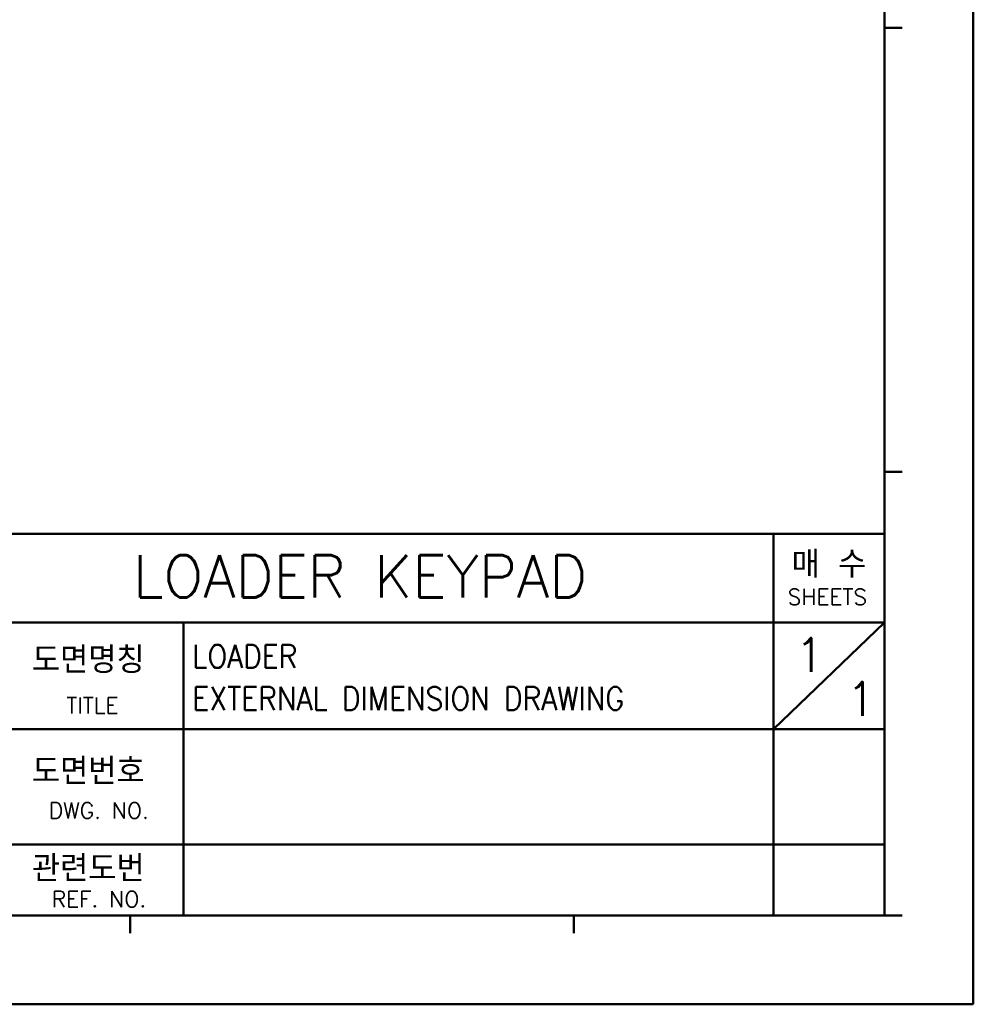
# Model space of a CAD drawing. Header units: millimetres. Extents: x 0 to 766, y 0 to 542.
# Tile 16 of 17: x 570 to 766, y 0 to 202. Entities that reach past the tile are written whole.
import ezdxf

# ---------------------------------------------------------------- set-up
doc = ezdxf.new("R2010")
doc.units = ezdxf.units.MM
doc.header["$LTSCALE"] = 5
doc.layers.add('AM_0', color=7, linetype='Continuous', lineweight=50)
doc.layers.add('AM_6_Text', color=7, linetype='Continuous', lineweight=20)
doc.styles.add('WHGTXT', font='simplex', dxfattribs={"bigfont": 'whgtxt'})

# ---------------------------------------------------------------- blocks, each defined once
blk = doc.blocks.new('A$C759C226F')
for p, q in [((334.43, 236.49), (334.43, 0)), ((334.43, 236.49), (334.43, 0)), ((326.468, 7.963), (326.468, 227.731)), ((328.06, 87.589), (326.468, 87.589)), ((328.06, 47.776), (326.468, 47.776)), ((19.907, 42.202), (326.468, 42.202)), ((316.514, 7.963), (316.514, 42.202)), ((183.937, 34.239), (326.468, 34.239)), ((263.563, 7.963), (263.563, 34.239)), ((316.514, 24.684), (326.468, 34.239)), ((183.937, 24.684), (326.468, 24.684)), ((247.638, 14.333), (326.468, 14.333)), ((19.907, 7.963), (326.468, 7.963)), ((258.785, 7.963), (258.785, 6.37)), ((298.598, 7.963), (298.598, 6.37)), ((322.486, 7.963), (324.079, 7.963)), ((328.06, 7.963), (326.468, 7.963)), ((0, 0), (334.43, 0))]:
    blk.add_line(p, q)
at = {"style": 'WHGTXT'}
for s, height, p in [('매 수', 2.3888, (318.133, 38.271)), ('SHEETS', 1.4333, (317.775, 35.824)), ('도면명칭', 2.3888, (249.977, 29.695)), ('TITLE', 1.4333, (253.065, 26.073)), ('도면번호', 2.3888, (249.977, 19.713)), ('DWG. NO.', 1.4333, (251.5, 16.664)), ('관련도번', 2.3888, (249.977, 10.983)), ('REF. NO.', 1.4333, (251.752, 8.714))]:
    blk.add_text(s, height=height, dxfattribs=at).set_placement(p)

msp = doc.modelspace()

# ---------------------------------------------------------------- block references
at = {"layer": 'AM_0', "xscale": 2.291214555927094, "yscale": 2.291214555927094, "zscale": 2.291214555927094}
msp.add_blockref('A$C759C226F', (0, 0), dxfattribs=at)

# ---------------------------------------------------------------- texts
at = {"layer": 'AM_6_Text', "style": 'WHGTXT'}
for s, height, p in [('LOADER KEYPAD', 8.6438, (593.51, 83.64)), ('1', 6.92, (729.65, 68.35)), ('1', 6.92, (740.21, 59.32))]:
    msp.add_text(s, height=height, dxfattribs=at).set_placement(p)
at = {"layer": 'AM_6_Text', "style": 'WHGTXT', "width": 0.9}
for s, height, p in [('LOADER', 4.743, (605.74, 69.15)), ('EXTERNAL DIMENSION DRAWING', 4.7435, (605.74, 60.47))]:
    msp.add_text(s, height=height, dxfattribs=at).set_placement(p)

doc.saveas('drawing.dxf')
